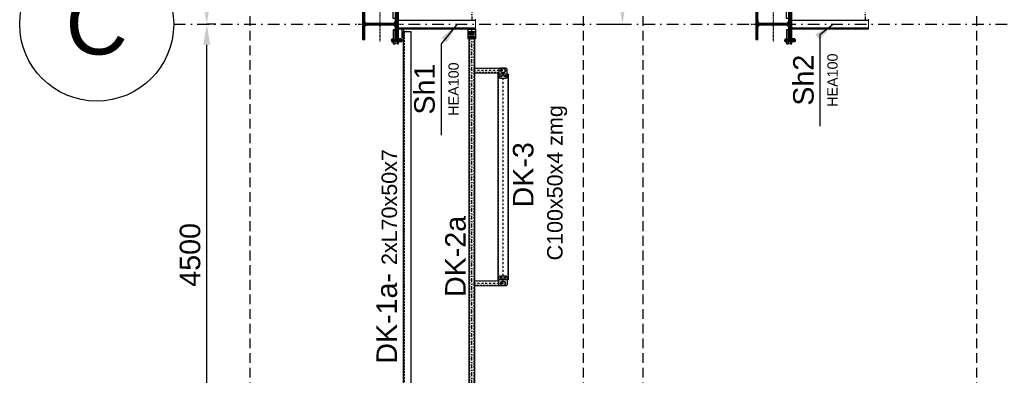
# Model space of a CAD drawing. Header units: millimetres. Extents: x -34919 to 306996, y -293018 to -145733.
# Tile 13 of 256: x -22291 to -12701, y -167897 to -164428. Entities that reach past the tile are written whole.
import ezdxf

# ---------------------------------------------------------------- set-up
doc = ezdxf.new("R2010")
doc.units = ezdxf.units.MM
doc.header["$LTSCALE"] = 3
for name, pattern in [('BORDER2', [0.875, 0.25, -0.125, 0.25, -0.125, 0, -0.125]), ('DASHDOT', [25.4, 12.7, -6.35, 0, -6.35]), ('HIDDEN', [9.525, 6.35, -3.175]), ('PRZE', [0.8, 0.4, -0.2, 0, -0.2])]:
    doc.linetypes.add(name, pattern=pattern)
for name, color, linetype in [('blaszki', 6, 'Continuous'), ('C', 4, 'PRZE'), ('poziome 1', 7, 'Continuous'), ('poziome 2', 7, 'Continuous'), ('slupki', 7, 'Continuous'), ('stezenia', 4, 'Continuous'), ('STĘŻENIA_OPIS', 4, 'Continuous')]:
    doc.layers.add(name, color=color, linetype=linetype)
doc.layers.add('SIATKA', color=5, linetype='Continuous', lineweight=18)
doc.styles.get("Standard").update_dxf_attribs({"font": 'arial.ttf', "height": 25})
doc.dimstyles.new('STANDARD-100', dxfattribs={"dimscale": 100, "dimtxt": 2, "dimasz": 2, "dimexe": 0, "dimexo": 0, "dimgap": 0.6, "dimtad": 1, "dimdec": 0, "dimzin": 12, "dimdsep": 46, "dimtxsty": 'Standard', "dimcen": 1, "dimclrd": 256, "dimclre": 256, "dimclrt": 2, "dimadec": 0, "dimazin": 0, "dimtfac": 1, "dimtdec": 0, "dimtmove": 0, "dimatfit": 3, "dimfxl": 0, "dimtolj": 1, "dimtzin": 0, "dimarcsym": 0})
pattern_1 = [(45, (-43295.665, -170729.175), (-6.735192, 6.735192), []), (45, (-43291.175, -170729.175), (-6.735192, 6.735192), [])]

# ---------------------------------------------------------------- blocks, each defined once
blk = doc.blocks.new('*D1689')
at = {"linetype": 'Continuous', "lineweight": -2, "transparency": 16777216}
for p, q in [((-20380.4, -164472.3), (-20469.3, -164472.3)), ((-20469.3, -168772.3), (-20469.3, -164672.3)), ((-20380.4, -168972.3), (-20469.3, -168972.3))]:
    blk.add_line(p, q, dxfattribs=at)
at = {"linetype": 'Continuous', "transparency": 16777216}
for points in [[(-20502.6, -164672.3), (-20436, -164672.3), (-20469.3, -164472.3)], [(-20502.6, -168772.3), (-20436, -168772.3), (-20469.3, -168972.3)]]:
    blk.add_solid(points, dxfattribs=at)
at = {"layer": 'Defpoints', "color": 0, "linetype": 'Continuous', "transparency": 16777216}
for p in [(-20469.3, -164472.3), (-20380.4, -164472.3), (-20380.4, -168972.3)]:
    blk.add_point(p, dxfattribs=at)
at = {"color": 2, "linetype": 'Continuous', "transparency": 16777216, "insert": (-20631.4, -166722.3), "char_height": 200, "attachment_point": 5, "rotation": 90}
blk.add_mtext('\\A1;4500', dxfattribs=at)
blk = doc.blocks.new('*D1690')
at = {"lineweight": -2, "transparency": 16777216}
for p, q in [((-20169.8, -159972.3), (-20469.3, -159972.3)), ((-20469.3, -164272.3), (-20469.3, -160172.3)), ((-20380.4, -164472.3), (-20469.3, -164472.3))]:
    blk.add_line(p, q, dxfattribs=at)
at = {"transparency": 16777216}
for points in [[(-20502.6, -160172.3), (-20436, -160172.3), (-20469.3, -159972.3)], [(-20502.6, -164272.3), (-20436, -164272.3), (-20469.3, -164472.3)]]:
    blk.add_solid(points, dxfattribs=at)
at = {"layer": 'Defpoints', "color": 0, "transparency": 16777216}
for p in [(-20469.3, -159972.3), (-20169.8, -159972.3), (-20380.4, -164472.3)]:
    blk.add_point(p, dxfattribs=at)
at = {"color": 2, "transparency": 16777216, "insert": (-20631.4, -162222.3), "char_height": 200, "attachment_point": 5, "rotation": 90}
blk.add_mtext('\\A1;4500', dxfattribs=at)
blk = doc.blocks.new('*X203')
at = {"color": 0}
for p, q in [((558, 1768.9), (573.1, 1784)), ((558, 1777.8), (564.2, 1784)), ((560.4, 1762.5), (581.9, 1784)), ((569.3, 1762.5), (590.8, 1784)), ((578.1, 1762.5), (599.6, 1784)), ((586.9, 1762.5), (608.4, 1784)), ((595.8, 1762.5), (617.3, 1784)), ((604.6, 1762.5), (626.1, 1784)), ((613.5, 1762.5), (635, 1784)), ((622.3, 1762.5), (643.8, 1784)), ((631.1, 1762.5), (652.6, 1784)), ((640, 1762.5), (661.5, 1784)), ((648.8, 1762.5), (670.3, 1784)), ((657.6, 1762.5), (679.1, 1784)), ((666.5, 1762.5), (688, 1784)), ((675.3, 1762.5), (696.8, 1784)), ((683, 1761.3), (705.7, 1784)), ((689.1, 1758.6), (714.5, 1784)), ((694, 1754.7), (723.3, 1784)), ((697.9, 1749.8), (732.2, 1784)), ((700.7, 1743.7), (741, 1784)), ((702, 1736.1), (749.9, 1784)), ((702, 1727.3), (714.3, 1739.6)), ((702, 1718.5), (714, 1730.5)), ((736.9, 1762.2), (758.7, 1784)), ((746, 1762.5), (767.5, 1784)), ((754.9, 1762.5), (776.4, 1784)), ((763.7, 1762.5), (785.2, 1784)), ((772.6, 1762.5), (794.1, 1784)), ((781.4, 1762.5), (802.9, 1784)), ((790.2, 1762.5), (811.7, 1784)), ((799.1, 1762.5), (820.6, 1784)), ((807.9, 1762.5), (829.4, 1784)), ((816.7, 1762.5), (838.2, 1784)), ((825.6, 1762.5), (847.1, 1784)), ((834.4, 1762.5), (855.9, 1784)), ((843.3, 1762.5), (858, 1777.2)), ((852.1, 1762.5), (858, 1768.4)), ((702, 1709.6), (714, 1721.6)), ((702, 1700.8), (714, 1712.8)), ((702, 1691.9), (714, 1703.9)), ((702, 1683.1), (714, 1695.1)), ((702, 1674.3), (714, 1686.3)), ((702, 1665.4), (714, 1677.4)), ((702, 1656.6), (714, 1668.6)), ((702, 1647.8), (714, 1659.8)), ((702, 1638.9), (714, 1650.9)), ((702, 1630.1), (714, 1642.1)), ((702, 1621.2), (714, 1633.2)), ((702, 1612.4), (714, 1624.4)), ((702, 1603.6), (714, 1615.6)), ((702, 1594.7), (714, 1606.7)), ((702, 1585.9), (714, 1597.9)), ((702, 1577), (714, 1589)), ((702, 1568.2), (714, 1580.2)), ((702, 1559.4), (714, 1571.4)), ((702, 1550.5), (714, 1562.5)), ((702, 1541.7), (714, 1553.7)), ((702, 1532.9), (714, 1544.9)), ((702, 1524), (714, 1536)), ((558, 1459.6), (563.9, 1465.5)), ((558, 1450.7), (572.8, 1465.5)), ((560.1, 1444), (581.6, 1465.5)), ((569, 1444), (590.5, 1465.5)), ((577.8, 1444), (599.3, 1465.5)), ((586.6, 1444), (608.1, 1465.5)), ((595.5, 1444), (617, 1465.5)), ((604.3, 1444), (625.8, 1465.5)), ((613.1, 1444), (634.6, 1465.5)), ((622, 1444), (643.5, 1465.5)), ((630.8, 1444), (652.3, 1465.5)), ((639.7, 1444), (661.2, 1465.5)), ((648.5, 1444), (670, 1465.5)), ((657.3, 1444), (679.2, 1465.8)), ((666.2, 1444), (714, 1491.8)), ((675, 1444), (715.3, 1484.3)), ((683.9, 1444), (718.1, 1478.2)), ((692.7, 1444), (722, 1473.3)), ((701.5, 1444), (727, 1469.4)), ((701.7, 1488.3), (714, 1500.7)), ((702, 1515.2), (714, 1527.2)), ((702, 1506.3), (714, 1518.3)), ((702, 1497.5), (714, 1509.5)), ((710.4, 1444), (733.1, 1466.7)), ((719.2, 1444), (740.7, 1465.5)), ((728.1, 1444), (749.6, 1465.5)), ((736.9, 1444), (758.4, 1465.5)), ((745.7, 1444), (767.2, 1465.5)), ((754.6, 1444), (776.1, 1465.5)), ((763.4, 1444), (784.9, 1465.5)), ((772.2, 1444), (793.7, 1465.5)), ((781.1, 1444), (802.6, 1465.5)), ((789.9, 1444), (811.4, 1465.5)), ((798.8, 1444), (820.3, 1465.5)), ((807.6, 1444), (829.1, 1465.5)), ((816.4, 1444), (837.9, 1465.5)), ((825.3, 1444), (846.8, 1465.5)), ((834.1, 1444), (855.6, 1465.5)), ((843, 1444), (858, 1459)), ((851.8, 1444), (858, 1450.2))]:
    blk.add_line(p, q, dxfattribs=at)
blk = doc.blocks.new('heb340')
at = {"color": 1, "linetype": 'Continuous'}
blk.add_lwpolyline([(-150, -170), (150, -170), (150, -148.5), (33, -148.5, -0.414214), (6, -121.5), (6, 121.5, -0.414214), (33, 148.5), (150, 148.5), (150, 170), (-150, 170), (-150, 148.5), (-33, 148.5, -0.414214), (-6, 121.5), (-6, -121.5, -0.414214), (-33, -148.5), (-150, -148.5)], format="xyb", close=True, dxfattribs=at)
at = {"layer": 'C'}
for points in [[(0, -213), (0, 213)], [(-171.5, 0), (171.5, 0)]]:
    blk.add_lwpolyline(points, dxfattribs=at)
at = {"color": 4, "linetype": 'Continuous'}
blk.add_blockref('*X203', (-708, -1614), dxfattribs=at)
blk = doc.blocks.new('połaczenie montażowe')
at = {"color": 7, "linetype": 'BORDER2'}
for p, q in [((-62.8, 158), (49.6, 158)), ((-62.8, -158), (49.6, -158))]:
    blk.add_line(p, q, dxfattribs=at)
at = {"color": 4}
for p, q in [((-54.5, 168.6), (-54.5, 146.3)), ((-53.7, 171.8), (-45.2, 171.8)), ((-53.7, 144.2), (-45.2, 144.2)), ((-53.5, 164.9), (-45.2, 164.9)), ((-53.5, 151.1), (-45.2, 151.1)), ((-45.2, 171.8), (-45.2, 144.2)), ((-45.2, 170.8), (-44.5, 170.8)), ((-45.2, 145.2), (-44.5, 145.2)), ((-44.5, 170.8), (-44.5, 145.2)), ((-41.5, 166), (12, 166)), ((-41.5, 150), (12, 150)), ((-3.6, 166), (-3.6, 150)), ((-3.6, 164.5), (12, 164.5)), ((-3.6, 151.5), (12, 151.5)), ((28, 166), (46, 166)), ((28, 164.5), (46, 164.5)), ((28, 151.5), (46, 151.5)), ((28, 150), (46, 150)), ((46, 166), (46, 150)), ((-54.5, -168.6), (-54.5, -146.3)), ((-53.7, -144.2), (-45.2, -144.2)), ((-53.7, -171.9), (-45.2, -171.9)), ((-53.5, -151.1), (-45.2, -151.1)), ((-53.5, -164.9), (-45.2, -164.9)), ((-45.2, -171.9), (-45.2, -144.2)), ((-45.2, -145.2), (-44.5, -145.2)), ((-45.2, -170.9), (-44.5, -170.9)), ((-44.5, -170.9), (-44.5, -145.2)), ((-41.5, -150), (12, -150)), ((-41.5, -166), (12, -166)), ((-3.6, -166), (-3.6, -150)), ((-3.6, -151.5), (12, -151.5)), ((-3.6, -164.5), (12, -164.5)), ((28, -150), (46, -150)), ((28, -151.5), (46, -151.5)), ((28, -164.5), (46, -164.5)), ((28, -166), (46, -166)), ((46, -166), (46, -150))]:
    blk.add_line(p, q, dxfattribs=at)
at = {"color": 7}
for p, q in [((-44.5, 172.4), (-44, 172.9)), ((-44.5, 172.4), (-44.5, 143.6)), ((-44.5, 143.6), (-44, 143.1)), ((-44, 172.9), (-41.5, 172.9)), ((-44, 143.1), (-41.5, 143.1)), ((-41.5, 172.9), (-41.5, 143.1)), ((12, 172.4), (12.5, 172.9)), ((12, 172.4), (12, 143.6)), ((12, 143.6), (12.5, 143.1)), ((12.5, 172.9), (15, 172.9)), ((12.5, 143.1), (15, 143.1)), ((15, 172.9), (15, 143.1)), ((15, 168.6), (15, 148.3)), ((15, 168.6), (15, 148.3)), ((28, 172.9), (28, 143.1)), ((28, 168.6), (28, 148.3)), ((28, 168.6), (28, 148.3)), ((-44.5, -143.6), (-44, -143.1)), ((-44.5, -172.4), (-44.5, -143.6)), ((-44.5, -172.4), (-44, -172.9)), ((-44, -143.1), (-41.5, -143.1)), ((-44, -172.9), (-41.5, -172.9)), ((-41.5, -172.9), (-41.5, -143.1)), ((12, -143.6), (12.5, -143.1)), ((12, -172.4), (12, -143.6)), ((12, -172.4), (12.5, -172.9)), ((12.5, -143.1), (15, -143.1)), ((12.5, -172.9), (15, -172.9)), ((15, -172.9), (15, -143.1)), ((15, -168.6), (15, -148.3)), ((15, -168.6), (15, -148.3)), ((28, -172.9), (28, -143.1)), ((28, -168.6), (28, -148.3)), ((28, -168.6), (28, -148.3))]:
    blk.add_line(p, q, dxfattribs=at)
at = {"color": 3}
for p, q in [((27.2, 171.8), (15.8, 171.8)), ((27.2, 144.2), (15.8, 144.2)), ((27, 164.9), (16, 164.9)), ((28, 151.1), (16, 151.1)), ((28, 168.6), (28, 148.3)), ((40.2, 171.8), (28.8, 171.8)), ((40.2, 144.2), (28.8, 144.2)), ((40, 164.9), (29, 164.9)), ((41, 151.1), (29, 151.1)), ((41, 168.6), (41, 148.3)), ((27.2, -144.2), (15.8, -144.2)), ((27.2, -171.9), (15.8, -171.9)), ((28, -151.1), (16, -151.1)), ((27, -164.9), (16, -164.9)), ((28, -168.6), (28, -148.3)), ((40.2, -144.2), (28.8, -144.2)), ((40.2, -171.9), (28.8, -171.9)), ((41, -151.1), (29, -151.1)), ((40, -164.9), (29, -164.9)), ((41, -168.6), (41, -148.3))]:
    blk.add_line(p, q, dxfattribs=at)
at = {"color": 4}
for centre, radius, start, end in [((-43.6, 167.6), 10.9, 156.95353, 174.7762), ((-46.1, 168.9), 8.39, 182.38397, 208.35938), ((-46.1, 160.9), 8.39, 151.64062, 177.61603), ((-40.8, 156.2), 13.8, 181.78301, 202.05525), ((-40.8, 145.9), 13.8, 157.94475, 178.21699), ((-49.3, 147.1), 5.24, 187.84226, 213.61819), ((-49.3, -147.1), 5.24, 146.38181, 172.15774), ((-40.8, -145.9), 13.8, 181.78301, 202.05525), ((-40.8, -156.2), 13.8, 157.94475, 178.21699), ((-46.1, -160.9), 8.39, 182.38397, 208.35938), ((-46.1, -168.9), 8.39, 151.64062, 177.61603), ((-43.6, -167.6), 10.9, 185.2238, 203.04647)]:
    blk.add_arc(centre, radius, start, end, dxfattribs=at)
at = {"color": 3}
for centre, radius, start, end in [((25.9, 167.6), 10.9, 156.95353, 174.7762), ((23.4, 168.9), 8.39, 182.38397, 208.35938), ((20, 161.9), 5.05, 143.16981, 176.69601), ((20, 154.1), 5.05, 183.30399, 216.83019), ((20, 148), 5.05, 143.16981, 176.69601), ((32.3, 149.6), 17.3, 184.10089, 198.26643), ((19.6, 168.9), 8.39, 331.64062, 357.61603), ((23, 161.9), 5.05, 3.30399, 36.83019), ((23, 154.1), 5.05, 323.16981, 356.69601), ((23, 148), 5.05, 3.30399, 36.83019), ((17.1, 167.6), 10.9, 5.2238, 23.04647), ((10.7, 149.6), 17.3, 341.73357, 355.89911), ((38.9, 167.6), 10.9, 156.95353, 174.7762), ((36.4, 168.9), 8.39, 182.38397, 208.35938), ((33, 161.9), 5.05, 143.16981, 176.69601), ((33, 154.1), 5.05, 183.30399, 216.83019), ((33, 148), 5.05, 143.16981, 176.69601), ((45.3, 149.6), 17.3, 184.10089, 198.26643), ((32.6, 168.9), 8.39, 331.64062, 357.61603), ((36, 161.9), 5.05, 3.30399, 36.83019), ((36, 154.1), 5.05, 323.16981, 356.69601), ((36, 148), 5.05, 3.30399, 36.83019), ((30.1, 167.6), 10.9, 5.2238, 23.04647), ((23.7, 149.6), 17.3, 341.73357, 355.89911), ((32.3, -149.6), 17.3, 161.73357, 175.89911), ((20, -148), 5.05, 183.30399, 216.83019), ((20, -154.1), 5.05, 143.16981, 176.69601), ((20, -161.9), 5.05, 183.30399, 216.83019), ((23.4, -168.9), 8.39, 151.64062, 177.61603), ((25.9, -167.6), 10.9, 185.2238, 203.04647), ((23, -148), 5.05, 323.16981, 356.69601), ((23, -154.1), 5.05, 3.30399, 36.83019), ((23, -161.9), 5.05, 323.16981, 356.69601), ((19.6, -168.9), 8.39, 2.38397, 28.35938), ((10.7, -149.6), 17.3, 4.10089, 18.26643), ((17.1, -167.6), 10.9, 336.95353, 354.7762), ((45.3, -149.6), 17.3, 161.73357, 175.89911), ((33, -148), 5.05, 183.30399, 216.83019), ((33, -154.1), 5.05, 143.16981, 176.69601), ((33, -161.9), 5.05, 183.30399, 216.83019), ((36.4, -168.9), 8.39, 151.64062, 177.61603), ((38.9, -167.6), 10.9, 185.2238, 203.04647), ((36, -148), 5.05, 323.16981, 356.69601), ((36, -154.1), 5.05, 3.30399, 36.83019), ((36, -161.9), 5.05, 323.16981, 356.69601), ((32.6, -168.9), 8.39, 2.38397, 28.35938), ((23.7, -149.6), 17.3, 4.10089, 18.26643), ((30.1, -167.6), 10.9, 336.95353, 354.7762)]:
    blk.add_arc(centre, radius, start, end, dxfattribs=at)
at = {"layer": 'stezenia', "color": 6}
for points in [[(-41.5, 190.2), (-21.5, 190.2), (-21.5, 55), (-41.5, 55)], [(12, 190.2), (0, 190.2), (0, -190.2), (12, -190.2)], [(-41.5, -190.2), (-21.5, -190.2), (-21.5, -55), (-41.5, -55)]]:
    blk.add_lwpolyline(points, close=True, dxfattribs=at)
at = {"layer": 'stezenia', "color": 3}
for centre in [(-10.8, 179.5), (-10.8, -179.5)]:
    blk.add_circle(centre, 10.8, dxfattribs=at)
blk = doc.blocks.new('*D1733')
at = {"lineweight": -2, "transparency": 16777216}
for p, q in [((-17723.8, -160619.8), (-16420.3, -160619.8)), ((-16420.3, -164272.3), (-16420.3, -160819.8)), ((-16572.7, -164472.3), (-16420.3, -164472.3))]:
    blk.add_line(p, q, dxfattribs=at)
at = {"transparency": 16777216}
for points in [[(-16453.6, -160819.8), (-16387, -160819.8), (-16420.3, -160619.8)], [(-16453.6, -164272.3), (-16387, -164272.3), (-16420.3, -164472.3)]]:
    blk.add_solid(points, dxfattribs=at)
at = {"layer": 'Defpoints', "color": 0, "transparency": 16777216}
for p in [(-17723.8, -160619.8, 0), (-16420.3, -160619.8), (-16572.7, -164472.3)]:
    blk.add_point(p, dxfattribs=at)
at = {"color": 2, "transparency": 16777216, "insert": (-16582.5, -162546), "char_height": 200, "attachment_point": 5, "rotation": 90}
blk.add_mtext('\\A1;3853', dxfattribs=at)

msp = doc.modelspace()

# ---------------------------------------------------------------- hatches: boundary and pattern name
at = {"layer": 'poziome 2'}
h = msp.add_hatch(dxfattribs=at)
h.set_pattern_fill('ANSI32')
h.set_pattern_definition(pattern_1)
h.paths.add_polyline_path([(-17608.458, -164924.797, -1), (-17560.158, -164924.797, -1)])
h.paths.add_polyline_path([(-17564.158, -164924.797, 1), (-17604.458, -164924.797, 1)], flags=16)
h = msp.add_hatch(dxfattribs=at)
h.set_pattern_fill('ANSI32')
h.set_pattern_definition(pattern_1)
h.paths.add_polyline_path([(-17608.458, -164924.797, -1), (-17560.158, -164924.797, -1)])
h.paths.add_polyline_path([(-17564.158, -164924.797, 1), (-17604.458, -164924.797, 1)], flags=16)
h = msp.add_hatch(dxfattribs=at)
h.set_pattern_fill('ANSI32')
h.set_pattern_definition(pattern_1)
h.paths.add_polyline_path([(-17608.458, -166999.797, 1), (-17560.158, -166999.797, 1)])
h.paths.add_polyline_path([(-17564.158, -166999.797, -1), (-17604.458, -166999.797, -1)], flags=16)

# ---------------------------------------------------------------- linework, layer by layer
at = {"color": 252, "linetype": 'DASHDOT', "ltscale": 3}
msp.add_line((-20790.758, -164472.297), (31210.557, -164472.297), dxfattribs=at)
at = {"color": 7}
for p, q in [((-17893.14, -164562.797, 0), (-17913.524, -164562.797, 0)), ((-17903.332, -164552.605, 0), (-17903.332, -164572.989, 0)), ((-17863.14, -164562.797, 0), (-17883.524, -164562.797, 0)), ((-17873.332, -164552.605, 0), (-17873.332, -164572.989, 0)), ((-17594.116, -164978.947, 0), (-17614.501, -164978.947, 0)), ((-17594.116, -164978.947, 0), (-17614.501, -164978.947, 0)), ((-17604.308, -164968.755, 0), (-17604.308, -164989.139, 0)), ((-17604.308, -164968.755, 0), (-17604.308, -164989.139, 0)), ((-17554.116, -164978.947, 0), (-17574.501, -164978.947, 0)), ((-17554.116, -164978.947, 0), (-17574.501, -164978.947, 0)), ((-17564.308, -164968.755, 0), (-17564.308, -164989.139, 0)), ((-17564.308, -164968.755, 0), (-17564.308, -164989.139, 0)), ((-17594.116, -166945.647, 0), (-17614.501, -166945.647, 0)), ((-17604.308, -166955.839, 0), (-17604.308, -166935.455, 0)), ((-17554.116, -166945.647, 0), (-17574.501, -166945.647, 0)), ((-17564.308, -166955.839, 0), (-17564.308, -166935.455, 0))]:
    msp.add_line(p, q, dxfattribs=at)
at = {"color": 6, "elevation": 0}
for points in [[(-18552.551, -164520.297), (-18552.551, -164605.297), (-18564.551, -164605.297), (-18564.551, -164520.297)], [(-17913.097, -164595.297), (-17923.097, -164585.297), (-17923.097, -164520.297), (-17853.097, -164520.297), (-17853.097, -164585.297), (-17863.097, -164595.297)], [(-17853.097, -164552.797), (-17853.097, -164610.297), (-17923.097, -164610.297), (-17923.097, -164552.797), (-17913.097, -164542.797), (-17863.097, -164542.797)], [(-17624.308, -164909.797), (-17624.308, -164988.947), (-17614.308, -164998.947), (-17554.308, -164998.947), (-17544.308, -164988.947), (-17544.308, -164909.797), (-17554.308, -164899.797), (-17614.308, -164899.797)], [(-17624.308, -164910.647), (-17624.308, -164988.947), (-17614.308, -164998.947), (-17554.308, -164998.947), (-17544.308, -164988.947), (-17544.308, -164910.647), (-17554.308, -164900.647), (-17614.308, -164900.647)], [(-17624.308, -167013.947), (-17624.308, -166935.647), (-17614.308, -166925.647), (-17554.308, -166925.647), (-17544.308, -166935.647), (-17544.308, -167013.947), (-17554.308, -167023.947), (-17614.308, -167023.947)]]:
    msp.add_lwpolyline(points, close=True, dxfattribs=at)
for points in [[(-17909.832, -164575.297), (-17909.832, -164550.297, -1), (-17896.832, -164550.297), (-17896.832, -164575.297, -1)], [(-17879.832, -164575.297), (-17879.832, -164550.297, -1), (-17866.832, -164550.297), (-17866.832, -164575.297, -1)]]:
    msp.add_lwpolyline(points, format="xyb", close=True, dxfattribs=at)
msp.add_circle((-21541.419, -164472.297), 750)
at = {"color": 6}
for centre in [(-17903.332, -164562.797, 0), (-17873.332, -164562.797, 0)]:
    msp.add_circle(centre, 6.5, dxfattribs=at)
at = {"layer": 'blaszki', "elevation": 0}
msp.add_lwpolyline([(-17853.097, -164610.297), (-17853.097, -164616.297), (-17923.097, -164616.297), (-17923.097, -164610.297)], close=True, dxfattribs=at)
at = {"layer": 'poziome 1', "linetype": 'HIDDEN', "ltscale": 5}
for p, q in [((-20051, -152678.706), (-20051, -172865.888)), ((-16802.887, -152678.706), (-16802.887, -172865.888, 0)), ((-16220.642, -152678.706), (-16220.642, -172865.888)), ((-12972.529, -152678.706), (-12972.529, -172865.888, 0))]:
    msp.add_line(p, q, dxfattribs=at)
at = {"layer": 'poziome 1', "color": 2}
for p, q in [((-18552.551, -168901.797, 0), (-18552.551, -164542.797, 0)), ((-18552.551, -164542.797, 0), (-18482.551, -164542.797, 0)), ((-18482.551, -164542.797, 0), (-18482.551, -168901.797, 0))]:
    msp.add_line(p, q, dxfattribs=at)
at = {"layer": 'poziome 1', "linetype": 'HIDDEN'}
msp.add_lwpolyline([(-18545.551, -164542.797), (-18545.551, -168901.797)], dxfattribs=at)
at = {"layer": 'poziome 1', "linetype": 'HIDDEN', "elevation": 0}
for points in [[(-17911.597, -164616.297), (-17911.597, -168828.297)], [(-17864.597, -168828.297), (-17864.597, -164616.297)]]:
    msp.add_lwpolyline(points, dxfattribs=at)
at = {"layer": 'poziome 2', "color": 2}
for radius in [24.15, 20.15]:
    msp.add_circle((-17584.308, -164924.797, 0), radius, dxfattribs=at)
at = {"layer": 'SIATKA', "color": 3}
for p, q in [((-17853.097, -164424.297, 0), (-17853.097, -164520.297, 0)), ((-14022.74, -164424.297, 0), (-14022.74, -164520.297, 0)), ((-17584.308, -164900.647, 0), (-17859.597, -164900.647, 0)), ((-17624.308, -164948.947, 0), (-17859.597, -164948.947, 0)), ((-17624.308, -166975.647, 0), (-17859.597, -166975.647, 0)), ((-17584.308, -167023.947, 0), (-17859.597, -167023.947, 0))]:
    msp.add_line(p, q, dxfattribs=at)
at = {"layer": 'slupki', "color": 4, "linetype": 'DASHDOT'}
for p, q in [((-17888.097, -159972.297, 0), (-17888.097, -164472.297, 0)), ((-14057.74, -159972.297, 0), (-14057.74, -164472.297, 0)), ((-17888.097, -168972.297, 0), (-17888.097, -164472.297, 0))]:
    msp.add_line(p, q, dxfattribs=at)
at = {"layer": 'slupki', "color": 3}
for p, q in [((-18612.863, -164432.297, 0), (-17853.097, -164432.297, 0)), ((-14770.505, -164432.297, 0), (-14022.74, -164432.297, 0)), ((-17853.097, -164512.297, 0), (-18612.863, -164512.297, 0)), ((-17853.097, -164520.297, 0), (-18612.863, -164520.297, 0)), ((-14022.74, -164512.297, 0), (-14770.505, -164512.297, 0)), ((-14022.74, -164520.297, 0), (-14770.505, -164520.297, 0)), ((-17634.308, -164958.947, 0), (-17634.308, -166965.647, 0)), ((-17534.308, -164958.947, 0), (-17634.308, -164958.947, 0)), ((-17534.308, -164958.947, 0), (-17634.308, -164958.947, 0)), ((-17534.308, -164958.947, 0), (-17534.308, -166965.647, 0)), ((-17534.308, -166965.647, 0), (-17634.308, -166965.647, 0))]:
    msp.add_line(p, q, dxfattribs=at)
at = {"layer": 'slupki', "color": 4, "linetype": 'DASHDOT', "ltscale": 0.5}
for p, q in [((-17584.308, -164924.797, 0), (-17888.097, -164924.797, 0)), ((-17584.308, -166999.797, 0), (-17888.097, -166999.797, 0))]:
    msp.add_line(p, q, dxfattribs=at)
at = {"layer": 'slupki', "linetype": 'HIDDEN'}
for p, q in [((-17618.334, -164904.673, 0), (-17859.597, -164904.673, 0)), ((-17624.308, -164944.947, 0), (-17859.597, -164944.947, 0)), ((-17630.308, -164958.947, 0), (-17630.308, -166965.647, 0)), ((-17538.308, -164958.947, 0), (-17538.308, -166965.647, 0)), ((-17624.308, -166979.647, 0), (-17859.597, -166979.647, 0)), ((-17618.334, -167019.921, 0), (-17859.597, -167019.921, 0))]:
    msp.add_line(p, q, dxfattribs=at)
at = {"layer": 'slupki', "color": 3, "elevation": 0}
for points in [[(-17916.597, -164616.297), (-17916.597, -168828.297)], [(-17859.597, -168828.297), (-17859.597, -164616.297)]]:
    msp.add_lwpolyline(points, dxfattribs=at)
at = {"layer": 'slupki', "color": 4, "linetype": 'DASHDOT', "ltscale": 0.5, "elevation": 0, "flags": 128}
msp.add_lwpolyline([(-17584.308, -164958.947), (-17584.308, -166999.797)], dxfattribs=at)
at = {"layer": 'slupki', "color": 3}
for centre, radius in [((-17584.308, -164924.797, 0), 24.15), ((-17584.308, -164924.797, 0), 20.15), ((-17604.308, -164978.947, 0), 6.5), ((-17604.308, -164978.947, 0), 6.5), ((-17564.308, -164978.947, 0), 6.5), ((-17564.308, -164978.947, 0), 6.5), ((-17604.308, -166945.647, 0), 6.5), ((-17564.308, -166945.647, 0), 6.5), ((-17584.308, -166999.797, 0), 24.15), ((-17584.308, -166999.797, 0), 20.15)]:
    msp.add_circle(centre, radius, dxfattribs=at)

# ---------------------------------------------------------------- block references
at = {"layer": 'stezenia', "color": 3, "rotation": 270}
for p in [(-18782.863, -164472.297), (-14952.505, -164472.297)]:
    msp.add_blockref('heb340', p, dxfattribs=at)
at = {"layer": 'stezenia', "color": 3}
for p in [(-18612.863, -164472.297), (-14782.505, -164472.297)]:
    msp.add_blockref('połaczenie montażowe', p, dxfattribs=at)

# ---------------------------------------------------------------- texts
at = {"insert": (-21541.419, -164472.297), "char_height": 600, "attachment_point": 5}
msp.add_mtext('\\A1;C', dxfattribs=at)
at = {"layer": 'STĘŻENIA_OPIS', "linetype": 'DASHDOT', "char_height": 200, "attachment_point": 5, "rotation": 90}
for s, insert in [('{\\farial|b0|i0|c238|p34;\\C3;Sh2\\C256;\\P\\H0.5x;HEA100}', (-14540.785, -165018.463)), ('{\\farial|b0|i0|c238|p34;\\C3;Sh1\\C256;\\P\\H0.5x;HEA100}', (-18231.453, -165105.358)), ('{\\farial|b0|i0|c238|p34;\\C3;^I^I\\C6;DK-3\\P\\H0.75x;\\C256;C100x50x4 zmg}', (-17223.163, -166019.111, 0)), ('{\\farial|b0|i0|c238|p34;\\C3;^I^I\\C6;DK-1a-\\C3; \\H0.75x;\\C256;2xL70x50x7}', (-18715.128, -166815.027, 0)), ('{\\farial|b0|i0|c238|p34;\\C3;^I^I\\C6;DK-2a}', (-18046.077, -166815.027, 0))]:
    msp.add_mtext(s, dxfattribs=dict(at, insert=insert))

# ---------------------------------------------------------------- dimensions: what is measured, and where the dimension line sits
at = {"color": 4}
for base, p1, p2, angle, picture, middle in [((-20469.289, -159972.297), (-20380.366, -164472.297), (-20169.815, -159972.297), 90, '*D1690', (-20631.404, -162222.297)), ((-16420.298446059, -160619.796917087), (-16572.661629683, -164472.296917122), (-17723.750677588, -160619.796917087, -0.000000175), 270, '*D1733', (-16582.481256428, -162546.046917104))]:
    dim = msp.add_linear_dim(base=base, p1=p1, p2=p2, angle=angle, dimstyle='STANDARD-100', override={"dimtmove": 1}, dxfattribs=at)
    dim.commit()
    dim.dimension.update_dxf_attribs({"geometry": picture, "text_midpoint": middle})
at = {"linetype": 'Continuous'}
dim = msp.add_linear_dim(base=(-20469.289, -164472.297), p1=(-20380.366, -168972.297), p2=(-20380.366, -164472.297), angle=90, dimstyle='STANDARD-100', dxfattribs=at)
dim.commit()
dim.dimension.update_dxf_attribs({"geometry": '*D1689', "text_midpoint": (-20631.404, -166722.297)})

# ---------------------------------------------------------------- leaders
at = {"layer": 'stezenia', "color": 3}
for points in [[(-18030.009, -164472.297), (-18187.287, -164664.026), (-18187.287, -165555.427)], [(-14366.173, -164472.297), (-14496.619, -164577.131), (-14496.619, -165468.532)]]:
    msp.add_leader(points, dimstyle='STANDARD-100', override={"dimgap": 0.6, "dimtad": 0, "dimfxl": 1.25, "dimfxlon": 1}, dxfattribs=at)

doc.saveas('drawing.dxf')
